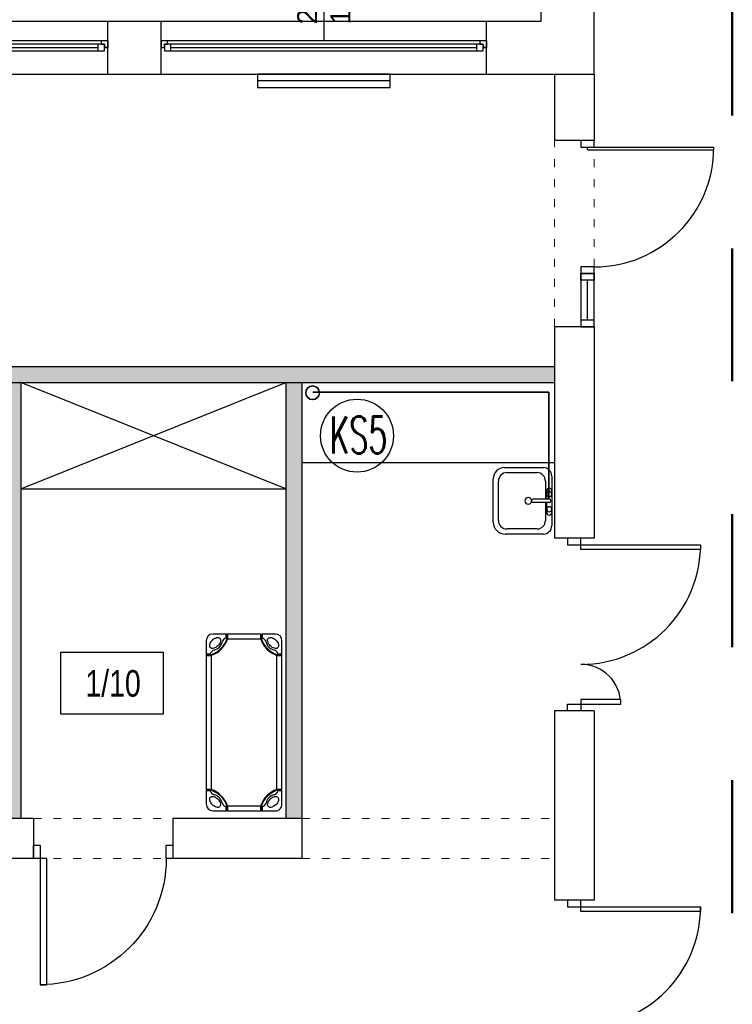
# Model space of a CAD drawing. Header units: millimetres. Extents: x 3698380 to 4312681, y 939872 to 1104488.
# Tile 32 of 93: x 3981851 to 3987214, y 976778 to 984186. Entities that reach past the tile are written whole.
import ezdxf
from ezdxf.enums import TextEntityAlignment as Align

# ---------------------------------------------------------------- set-up
doc = ezdxf.new("R2010")
doc.units = ezdxf.units.MM
doc.header["$LTSCALE"] = 10
doc.set_wipeout_variables(frame=1)
doc.linetypes.add('1', pattern=[2, 1, -1])
doc.linetypes.add('ACAD_ISO03W100', pattern=[30, 12, -18])
for name, color, linetype, lineweight in [('0 20 cienka', 8, 'Continuous', 20), ('A-DOOR', 7, 'Continuous', 9), ('HVAC_KS_odpływowe', 22, 'Continuous', 35), ('HVAC_zakres_opracowania', 1, '1', 50), ('IS_Grafika', 7, 'Continuous', 20)]:
    doc.layers.add(name, color=color, linetype=linetype, lineweight=lineweight)
for name, color, linetype in [('_wytyczne ele', 6, 'Continuous'), ('A_bloki', 252, 'Continuous'), ('A_kreskowanie', 8, 'Continuous'), ('A_opis_pom', 3, 'Continuous'), ('A_sc_istn', 252, 'Continuous'), ('A_sc_proj', 2, 'Continuous'), ('A_stolarka', 252, 'Continuous'), ('A_wymiary', 1, 'Continuous')]:
    doc.layers.add(name, color=color, linetype=linetype)
doc.styles.add('253.Legenda_wodkan$0$simplex', font='simplex.shx')
doc.styles.get("Standard").update_dxf_attribs({"font": 'arial.ttf'})
doc.styles.add('Strzałki', font='ic-isocp.shx', dxfattribs={"width": 0.8})
doc.linetypes.add('TRACKS', pattern='A,0.15,[130,ltypeshp.shx,S=0.25,R=0,X=0,Y=0],0.15', length=0.3)

# ---------------------------------------------------------------- blocks, each defined once
blk = doc.blocks.new('*U462')
at = {"color": 252}
for p, q in [((-95, 20), (-100, 20)), ((-100, 15), (-97.5, 15)), ((-97.5, 15), (-97.5, 17.5)), ((-97.5, 17.5), (-95, 17.5)), ((-92.5, 17.5), (-97.5, 17.5)), ((-97.5, 17.5), (-97.5, 12.5)), ((-95, 17.5), (-95, 20)), ((140, 20), (-95, 20)), ((-92.5, 12.5), (-92.5, 17.5)), ((137.5, 17.5), (-92.5, 17.5)), ((-92.5, 15), (137.5, 15)), ((142.5, 17.5), (137.5, 17.5)), ((137.5, 17.5), (137.5, 12.5)), ((145, 20), (140, 20)), ((140, 20), (140, 17.5)), ((140, 17.5), (142.5, 17.5)), ((142.5, 17.5), (142.5, 15)), ((142.5, 12.5), (142.5, 17.5)), ((142.5, 15), (145, 15)), ((-97.5, 12.5), (-92.5, 12.5)), ((-92.5, 12.5), (137.5, 12.5)), ((-92.5, 12.5), (137.5, 12.5)), ((137.5, 12.5), (142.5, 12.5))]:
    blk.add_line(p, q, dxfattribs=at)
for points in [[(-100, 20), (-100, 15), (-97.5, 15)], [(145, 20), (145, 14.99), (142.5, 15)]]:
    blk.add_lwpolyline(points, dxfattribs=at)
blk = doc.blocks.new('*U338')
at = {"color": 252}
blk.add_lwpolyline([(75, 0), (0, 0)], dxfattribs=at)
for tag, p in [('S', (30, 5)), ('H', (30, -20))]:
    blk.add_attdef(tag, text='', height=15, dxfattribs=at).set_placement(p, align=Align.CENTER)
blk = doc.blocks.new('*U469')
at = {"color": 252}
for points in [[(35, 900), (35, 0), (0, 0), (0, 900)], [(-50, -100), (0, -100), (0, 0), (-50, 0)], [(950, 0), (950, -100), (900, -100), (900, 0)]]:
    blk.add_lwpolyline(points, close=True, dxfattribs=at)
blk.add_arc((0, 0), 900, 0, 90, dxfattribs=at)
blk = doc.blocks.new('jndf')
at = {"layer": 'A_stolarka', "ltscale": 2}
for p, q in [((6685.7, -1555593.7), (6685.7, -1556543.7)), ((6685.7, -1555593.7), (6705.7, -1555593.7)), ((6705.7, -1555593.7), (6705.7, -1556543.7))]:
    blk.add_line(p, q, dxfattribs=at)
for points in [[(5755.7, -1555643.7), (5805.7, -1555643.7), (5805.7, -1555543.7), (5755.7, -1555543.7)], [(6705.7, -1555643.7), (6755.7, -1555643.7), (6755.7, -1555543.7), (6705.7, -1555543.7)]]:
    blk.add_lwpolyline(points, close=True, dxfattribs=at)
blk.add_arc((6705.7, -1555643.7), 900, 180, 270, dxfattribs=at)
blk = doc.blocks.new('Łóżeczko przedszkolne Śpioszek - niebieskie _Nowa Szkoła_ - Łóżeczko przedszkolne Śpioszek - niebieskie _Nowa Szkoła_-1786863-1 PIĘTRO')
at = {"layer": 'A_bloki'}
for p, q in [((0, 52), (0, 42)), ((15, 57), (5, 57)), ((15, 54), (15, 57)), ((15.5, 56.5), (15, 56.5)), ((15, 54.5), (15.5, 54.5)), ((16.03, 57), (15.5, 57)), ((15.5, 56.99), (15.5, 57)), ((15.5, 57), (15.5, 56.99)), ((16.03, 56.99), (15.5, 56.99)), ((16.03, 56.99), (15.5, 56.99)), ((16.03, 53.19), (15.5, 53.19)), ((116.97, 57), (16.03, 57)), ((16.03, 56.99), (16.03, 57)), ((16.03, 57), (16.03, 56.99)), ((116.97, 56.99), (16.03, 56.99)), ((16.03, 56.76), (16.03, 56.63)), ((16.03, 56.48), (16.03, 56.63)), ((16.03, 56.63), (16.03, 56.48)), ((16.03, 56.3), (16.03, 56.48)), ((16.03, 56.48), (16.03, 56.3)), ((16.03, 56.09), (16.03, 56.29)), ((16.03, 56.29), (16.03, 56.09)), ((16.03, 55.89), (16.03, 56.09)), ((16.03, 56.09), (16.03, 55.89)), ((16.03, 55.69), (16.03, 55.89)), ((16.03, 55.89), (16.03, 55.69)), ((16.03, 55.49), (16.03, 55.69)), ((16.03, 55.69), (16.03, 55.49)), ((16.03, 55.29), (16.03, 55.49)), ((16.03, 55.49), (16.03, 55.29)), ((16.03, 55.09), (16.03, 55.29)), ((16.03, 55.29), (16.03, 55.09)), ((16.03, 54.88), (16.03, 55.09)), ((16.03, 55.09), (16.03, 54.88)), ((16.03, 54.66), (16.03, 54.88)), ((16.03, 54.88), (16.03, 54.66)), ((16.03, 54.46), (16.03, 54.66)), ((16.03, 54.66), (16.03, 54.46)), ((16.03, 54.28), (16.03, 54.46)), ((16.03, 54.46), (16.03, 54.28)), ((16.03, 54.11), (16.03, 54.28)), ((16.03, 54.28), (16.03, 54.11)), ((16.03, 53.96), (16.03, 54.11)), ((16.03, 54.11), (16.03, 53.96)), ((16.03, 53.81), (16.03, 53.96)), ((16.03, 53.96), (16.03, 53.81)), ((16.03, 53.67), (16.03, 53.81)), ((16.03, 53.81), (16.03, 53.67)), ((16.03, 53.55), (16.03, 53.67)), ((16.03, 53.67), (16.03, 53.55)), ((16.03, 53.54), (16.03, 53.42)), ((116.97, 53.19), (16.03, 53.19)), ((117.5, 57), (116.97, 57)), ((116.97, 56.99), (116.97, 57)), ((116.97, 57), (116.97, 56.99)), ((117.5, 56.99), (116.97, 56.99)), ((117.5, 56.99), (116.97, 56.99)), ((116.97, 56.63), (116.97, 56.76)), ((116.97, 56.48), (116.97, 56.63)), ((116.97, 56.63), (116.97, 56.48)), ((116.97, 56.3), (116.97, 56.48)), ((116.97, 56.48), (116.97, 56.3)), ((116.97, 56.09), (116.97, 56.29)), ((116.97, 56.29), (116.97, 56.09)), ((116.97, 55.89), (116.97, 56.09)), ((116.97, 56.09), (116.97, 55.89)), ((116.97, 55.69), (116.97, 55.89)), ((116.97, 55.89), (116.97, 55.69)), ((116.97, 55.49), (116.97, 55.69)), ((116.97, 55.69), (116.97, 55.49)), ((116.97, 55.29), (116.97, 55.49)), ((116.97, 55.49), (116.97, 55.29)), ((116.97, 55.09), (116.97, 55.29)), ((116.97, 55.29), (116.97, 55.09)), ((116.97, 54.88), (116.97, 55.09)), ((116.97, 55.09), (116.97, 54.88)), ((116.97, 54.66), (116.97, 54.88)), ((116.97, 54.88), (116.97, 54.66)), ((116.97, 54.46), (116.97, 54.66)), ((116.97, 54.66), (116.97, 54.46)), ((116.97, 54.28), (116.97, 54.46)), ((116.97, 54.46), (116.97, 54.28)), ((116.97, 54.11), (116.97, 54.28)), ((116.97, 54.28), (116.97, 54.11)), ((116.97, 53.96), (116.97, 54.11)), ((116.97, 53.81), (116.97, 53.96)), ((116.97, 53.67), (116.97, 53.81)), ((116.97, 53.81), (116.97, 53.67)), ((116.97, 53.55), (116.97, 53.67)), ((116.97, 53.67), (116.97, 53.55)), ((116.97, 53.42), (116.97, 53.54)), ((117.5, 53.19), (116.97, 53.19)), ((117.5, 56.99), (117.5, 57)), ((117.5, 57), (117.5, 56.99)), ((118, 56.5), (117.5, 56.5)), ((117.5, 54.5), (118, 54.5)), ((128, 57), (118, 57)), ((118, 57), (118, 54)), ((133, 42), (133, 52)), ((0, 42), (3, 42)), ((0, 41.5), (0, 40.97)), ((0.01, 41.5), (0, 41.5)), ((0, 41.5), (0.01, 41.5)), ((0.01, 40.97), (0, 40.97)), ((0, 40.97), (0, 16.03)), ((0, 40.97), (0.01, 40.97)), ((0.01, 41.5), (0.01, 40.97)), ((0.01, 41.5), (0.01, 40.97)), ((0.01, 40.97), (0.01, 16.03)), ((0.5, 42), (0.5, 41.5)), ((2.5, 41.5), (2.5, 42)), ((3.8, 41.5), (3.8, 40.97)), ((3.81, 40.97), (3.81, 16.03)), ((129.19, 16.03), (129.19, 40.97)), ((129.2, 40.97), (129.2, 41.5)), ((130, 42), (133, 42)), ((130.5, 42), (130.5, 41.5)), ((132.5, 41.5), (132.5, 42)), ((132.99, 41.5), (133, 41.5)), ((133, 41.5), (132.99, 41.5)), ((132.99, 40.97), (132.99, 41.5)), ((132.99, 40.97), (132.99, 41.5)), ((133, 40.97), (132.99, 40.97)), ((132.99, 40.97), (133, 40.97)), ((132.99, 16.03), (132.99, 40.97)), ((133, 40.97), (133, 41.5)), ((133, 16.03), (133, 40.97)), ((0, 16.03), (0, 15.5)), ((0, 16.03), (0.01, 16.03)), ((0.01, 16.03), (0, 16.03)), ((0.01, 15.5), (0, 15.5)), ((0, 15.5), (0.01, 15.5)), ((3, 15), (0, 15)), ((0, 15), (0, 5)), ((0.01, 16.03), (0.01, 15.5)), ((0.01, 16.03), (0.01, 15.5)), ((0.5, 15.5), (0.5, 15)), ((2.5, 15), (2.5, 15.5)), ((3.8, 16.03), (3.8, 15.5)), ((129.2, 15.5), (129.2, 16.03)), ((133, 15), (130, 15)), ((130.5, 15.5), (130.5, 15)), ((132.5, 15), (132.5, 15.5)), ((132.99, 16.03), (133, 16.03)), ((132.99, 15.5), (132.99, 16.03)), ((132.99, 15.5), (132.99, 16.03)), ((133, 16.03), (132.99, 16.03)), ((132.99, 15.5), (133, 15.5)), ((133, 15.5), (132.99, 15.5)), ((133, 15.5), (133, 16.03)), ((133, 5), (133, 15)), ((5, 0), (15, 0)), ((15, 0), (15, 3)), ((15.5, 2.5), (15, 2.5)), ((15, 0.5), (15.5, 0.5)), ((15.5, 3.81), (16.03, 3.81)), ((15.5, 0.01), (15.5, 0)), ((15.5, 0), (15.5, 0.01)), ((15.5, 0.01), (16.03, 0.01)), ((15.5, 0.01), (16.03, 0.01)), ((16.03, 3.81), (116.97, 3.81)), ((16.03, 3.58), (16.03, 3.46)), ((16.03, 3.45), (16.03, 3.33)), ((16.03, 3.33), (16.03, 3.45)), ((16.03, 3.33), (16.03, 3.19)), ((16.03, 3.19), (16.03, 3.33)), ((16.03, 3.19), (16.03, 3.04)), ((16.03, 3.04), (16.03, 3.19)), ((16.03, 3.04), (16.03, 2.89)), ((16.03, 2.89), (16.03, 3.04)), ((16.03, 2.89), (16.03, 2.72)), ((16.03, 2.72), (16.03, 2.89)), ((16.03, 2.72), (16.03, 2.54)), ((16.03, 2.54), (16.03, 2.72)), ((16.03, 2.54), (16.03, 2.34)), ((16.03, 2.34), (16.03, 2.54)), ((16.03, 2.34), (16.03, 2.12)), ((16.03, 2.12), (16.03, 2.34)), ((16.03, 2.12), (16.03, 1.91)), ((16.03, 1.91), (16.03, 2.12)), ((16.03, 1.91), (16.03, 1.71)), ((16.03, 1.71), (16.03, 1.91)), ((16.03, 1.71), (16.03, 1.51)), ((16.03, 1.51), (16.03, 1.71)), ((16.03, 1.51), (16.03, 1.31)), ((16.03, 1.31), (16.03, 1.51)), ((16.03, 1.31), (16.03, 1.11)), ((16.03, 1.11), (16.03, 1.31)), ((16.03, 1.11), (16.03, 0.91)), ((16.03, 0.91), (16.03, 1.11)), ((16.03, 0.91), (16.03, 0.71)), ((16.03, 0.71), (16.03, 0.91)), ((16.03, 0.7), (16.03, 0.52)), ((16.03, 0.52), (16.03, 0.7)), ((16.03, 0.52), (16.03, 0.37)), ((16.03, 0.37), (16.03, 0.52)), ((16.03, 0.37), (16.03, 0.24)), ((16.03, 0.01), (16.03, 0)), ((16.03, 0), (16.03, 0.01)), ((16.03, 0.01), (116.97, 0.01)), ((116.97, 3.81), (117.5, 3.81)), ((116.97, 3.46), (116.97, 3.58)), ((116.97, 3.33), (116.97, 3.45)), ((116.97, 3.45), (116.97, 3.33)), ((116.97, 3.19), (116.97, 3.33)), ((116.97, 3.33), (116.97, 3.19)), ((116.97, 3.04), (116.97, 3.19)), ((116.97, 3.19), (116.97, 3.04)), ((116.97, 2.89), (116.97, 3.04)), ((116.97, 3.04), (116.97, 2.89)), ((116.97, 2.72), (116.97, 2.89)), ((116.97, 2.89), (116.97, 2.72)), ((116.97, 2.54), (116.97, 2.72)), ((116.97, 2.72), (116.97, 2.54)), ((116.97, 2.34), (116.97, 2.54)), ((116.97, 2.54), (116.97, 2.34)), ((116.97, 2.12), (116.97, 2.34)), ((116.97, 2.34), (116.97, 2.12)), ((116.97, 1.91), (116.97, 2.12)), ((116.97, 2.12), (116.97, 1.91)), ((116.97, 1.71), (116.97, 1.91)), ((116.97, 1.91), (116.97, 1.71)), ((116.97, 1.51), (116.97, 1.71)), ((116.97, 1.31), (116.97, 1.51)), ((116.97, 1.11), (116.97, 1.31)), ((116.97, 1.31), (116.97, 1.11)), ((116.97, 0.91), (116.97, 1.11)), ((116.97, 1.11), (116.97, 0.91)), ((116.97, 0.71), (116.97, 0.91)), ((116.97, 0.91), (116.97, 0.71)), ((116.97, 0.52), (116.97, 0.7)), ((116.97, 0.7), (116.97, 0.52)), ((116.97, 0.37), (116.97, 0.52)), ((116.97, 0.52), (116.97, 0.37)), ((116.97, 0.24), (116.97, 0.37)), ((116.97, 0), (116.97, 0.01)), ((116.97, 0.01), (117.5, 0.01)), ((116.97, 0.01), (117.5, 0.01)), ((116.97, 0.01), (116.97, 0)), ((118, 2.5), (117.5, 2.5)), ((117.5, 0.5), (118, 0.5)), ((117.5, 0.01), (117.5, 0)), ((117.5, 0), (117.5, 0.01)), ((118, 3), (118, 0)), ((118, 0), (128, 0)), ((15.5, 0), (16.03, 0)), ((16.03, 0), (116.97, 0)), ((116.97, 0), (117.5, 0))]:
    blk.add_line(p, q, dxfattribs=at)
at = {"layer": 'A_bloki', "flags": 128}
for points in [[(3.17, 46.76), (2.83, 47.24), (2.63, 47.84), (2.59, 48.53), (2.71, 49.29), (2.98, 50.09), (3.39, 50.9), (3.94, 51.68), (4.59, 52.41), (5.32, 53.06), (6.1, 53.61), (6.91, 54.02), (7.71, 54.29), (8.47, 54.41), (9.16, 54.37), (9.76, 54.17), (10.24, 53.83)], [(10.24, 53.83), (10.59, 53.35), (10.79, 52.75), (10.83, 52.05), (10.71, 51.29), (10.44, 50.49), (10.02, 49.69), (9.48, 48.9), (8.83, 48.17), (8.1, 47.52), (7.31, 46.98), (6.51, 46.56), (5.71, 46.29), (4.95, 46.17), (4.25, 46.21), (3.65, 46.41), (3.17, 46.76)], [(15.5, 53.19), (15.5, 53.3), (15.5, 53.42), (15.5, 53.55), (15.5, 53.67), (15.5, 53.81), (15.5, 53.96), (15.5, 54.11), (15.5, 54.28), (15.5, 54.46), (15.5, 54.66), (15.5, 54.88), (15.5, 55.09), (15.5, 55.29), (15.5, 55.49), (15.5, 55.69), (15.5, 55.89), (15.5, 56.09), (15.5, 56.3), (15.5, 56.48), (15.5, 56.63), (15.5, 56.76), (15.5, 56.87), (15.5, 56.94), (15.5, 56.99)], [(16.03, 56.63), (16.03, 56.76), (16.03, 56.87), (16.03, 56.94), (16.03, 56.99)], [(16.03, 56.99), (16.03, 56.94), (16.03, 56.87), (16.03, 56.76)], [(16.03, 53.19), (16.03, 53.3), (16.03, 53.42), (16.03, 53.54)], [(16.03, 53.42), (16.03, 53.3), (16.03, 53.19)], [(116.97, 56.76), (116.97, 56.87), (116.97, 56.94), (116.97, 56.99)], [(116.97, 56.99), (116.97, 56.94), (116.97, 56.87), (116.97, 56.76), (116.97, 56.63)], [(116.97, 54.11), (116.97, 53.96), (116.97, 53.81)], [(116.97, 53.54), (116.97, 53.42), (116.97, 53.3), (116.97, 53.19)], [(116.97, 53.19), (116.97, 53.3), (116.97, 53.42)], [(117.5, 56.99), (117.5, 56.94), (117.5, 56.87), (117.5, 56.76), (117.5, 56.63), (117.5, 56.48), (117.5, 56.3), (117.5, 56.09), (117.5, 55.89), (117.5, 55.69), (117.5, 55.49), (117.5, 55.29), (117.5, 55.09), (117.5, 54.88), (117.5, 54.66), (117.5, 54.46), (117.5, 54.28), (117.5, 54.11), (117.5, 53.96), (117.5, 53.81), (117.5, 53.67), (117.5, 53.55), (117.5, 53.42), (117.5, 53.3), (117.5, 53.19)], [(129.83, 46.76), (129.35, 46.41), (128.75, 46.21), (128.05, 46.17), (127.29, 46.29), (126.49, 46.56), (125.69, 46.98), (124.9, 47.52), (124.17, 48.17), (123.52, 48.9), (122.98, 49.69), (122.56, 50.49), (122.29, 51.29), (122.17, 52.05), (122.21, 52.75), (122.41, 53.35), (122.76, 53.83)], [(122.76, 53.83), (123.24, 54.17), (123.84, 54.37), (124.53, 54.41), (125.29, 54.29), (126.09, 54.02), (126.9, 53.61), (127.68, 53.06), (128.41, 52.41), (129.06, 51.68), (129.61, 50.9), (130.02, 50.09), (130.29, 49.29), (130.41, 48.53), (130.37, 47.84), (130.17, 47.24), (129.83, 46.76)], [(0.01, 41.5), (0.06, 41.5), (0.13, 41.5), (0.24, 41.5), (0.37, 41.5), (0.52, 41.5), (0.7, 41.5), (0.91, 41.5), (1.11, 41.5), (1.31, 41.5), (1.51, 41.5), (1.71, 41.5), (1.91, 41.5), (2.12, 41.5), (2.34, 41.5), (2.54, 41.5), (2.72, 41.5), (2.89, 41.5), (3.04, 41.5), (3.19, 41.5), (3.33, 41.5), (3.45, 41.5), (3.58, 41.5), (3.7, 41.5), (3.81, 41.5)], [(3.81, 40.97), (3.7, 40.97), (3.58, 40.97), (3.45, 40.97), (3.33, 40.97), (3.19, 40.97), (3.04, 40.97), (2.89, 40.97), (2.72, 40.97), (2.54, 40.97), (2.34, 40.97), (2.12, 40.97), (1.91, 40.97), (1.71, 40.97), (1.51, 40.97), (1.31, 40.97), (1.11, 40.97), (0.91, 40.97), (0.7, 40.97), (0.52, 40.97), (0.37, 40.97), (0.24, 40.97), (0.13, 40.97), (0.06, 40.97), (0.01, 40.97)], [(0.01, 40.97), (0.06, 40.97), (0.13, 40.97), (0.24, 40.97), (0.37, 40.97), (0.52, 40.97), (0.7, 40.97), (0.91, 40.97), (1.11, 40.97), (1.31, 40.97), (1.51, 40.97), (1.71, 40.97), (1.91, 40.97), (2.12, 40.97), (2.34, 40.97), (2.54, 40.97), (2.72, 40.97), (2.89, 40.97), (3.04, 40.97), (3.19, 40.97), (3.33, 40.97), (3.45, 40.97), (3.58, 40.97), (3.7, 40.97), (3.81, 40.97)], [(129.19, 41.5), (129.3, 41.5), (129.42, 41.5), (129.55, 41.5), (129.67, 41.5), (129.81, 41.5), (129.96, 41.5), (130.11, 41.5), (130.28, 41.5), (130.46, 41.5), (130.66, 41.5), (130.88, 41.5), (131.09, 41.5), (131.29, 41.5), (131.49, 41.5), (131.69, 41.5), (131.89, 41.5), (132.09, 41.5), (132.3, 41.5), (132.48, 41.5), (132.63, 41.5), (132.76, 41.5), (132.87, 41.5), (132.94, 41.5), (132.99, 41.5)], [(132.99, 40.97), (132.94, 40.97), (132.87, 40.97), (132.76, 40.97), (132.63, 40.97), (132.48, 40.97), (132.3, 40.97), (132.09, 40.97), (131.89, 40.97), (131.69, 40.97), (131.49, 40.97), (131.29, 40.97), (131.09, 40.97), (130.88, 40.97), (130.66, 40.97), (130.46, 40.97), (130.28, 40.97), (130.11, 40.97), (129.96, 40.97), (129.81, 40.97), (129.67, 40.97), (129.55, 40.97), (129.42, 40.97), (129.3, 40.97), (129.19, 40.97)], [(129.19, 40.97), (129.3, 40.97), (129.42, 40.97), (129.55, 40.97), (129.67, 40.97), (129.81, 40.97), (129.96, 40.97), (130.11, 40.97), (130.28, 40.97), (130.46, 40.97), (130.66, 40.97), (130.88, 40.97), (131.09, 40.97), (131.29, 40.97), (131.49, 40.97), (131.69, 40.97), (131.89, 40.97), (132.09, 40.97), (132.3, 40.97), (132.48, 40.97), (132.63, 40.97), (132.76, 40.97), (132.87, 40.97), (132.94, 40.97), (132.99, 40.97)], [(0.01, 16.03), (0.06, 16.03), (0.13, 16.03), (0.24, 16.03), (0.37, 16.03), (0.52, 16.03), (0.7, 16.03), (0.91, 16.03), (1.11, 16.03), (1.31, 16.03), (1.51, 16.03), (1.71, 16.03), (1.91, 16.03), (2.12, 16.03), (2.34, 16.03), (2.54, 16.03), (2.72, 16.03), (2.89, 16.03), (3.04, 16.03), (3.19, 16.03), (3.33, 16.03), (3.45, 16.03), (3.58, 16.03), (3.7, 16.03), (3.81, 16.03)], [(3.81, 16.03), (3.7, 16.03), (3.58, 16.03), (3.45, 16.03), (3.33, 16.03), (3.19, 16.03), (3.04, 16.03), (2.89, 16.03), (2.72, 16.03), (2.54, 16.03), (2.34, 16.03), (2.12, 16.03), (1.91, 16.03), (1.71, 16.03), (1.51, 16.03), (1.31, 16.03), (1.11, 16.03), (0.91, 16.03), (0.7, 16.03), (0.52, 16.03), (0.37, 16.03), (0.24, 16.03), (0.13, 16.03), (0.06, 16.03), (0.01, 16.03)], [(3.81, 15.5), (3.7, 15.5), (3.58, 15.5), (3.45, 15.5), (3.33, 15.5), (3.19, 15.5), (3.04, 15.5), (2.89, 15.5), (2.72, 15.5), (2.54, 15.5), (2.34, 15.5), (2.12, 15.5), (1.91, 15.5), (1.71, 15.5), (1.51, 15.5), (1.31, 15.5), (1.11, 15.5), (0.91, 15.5), (0.7, 15.5), (0.52, 15.5), (0.37, 15.5), (0.24, 15.5), (0.13, 15.5), (0.06, 15.5), (0.01, 15.5)], [(129.19, 16.03), (129.3, 16.03), (129.42, 16.03), (129.55, 16.03), (129.67, 16.03), (129.81, 16.03), (129.96, 16.03), (130.11, 16.03), (130.28, 16.03), (130.46, 16.03), (130.66, 16.03), (130.88, 16.03), (131.09, 16.03), (131.29, 16.03), (131.49, 16.03), (131.69, 16.03), (131.89, 16.03), (132.09, 16.03), (132.3, 16.03), (132.48, 16.03), (132.63, 16.03), (132.76, 16.03), (132.87, 16.03), (132.94, 16.03), (132.99, 16.03)], [(132.99, 16.03), (132.94, 16.03), (132.87, 16.03), (132.76, 16.03), (132.63, 16.03), (132.48, 16.03), (132.3, 16.03), (132.09, 16.03), (131.89, 16.03), (131.69, 16.03), (131.49, 16.03), (131.29, 16.03), (131.09, 16.03), (130.88, 16.03), (130.66, 16.03), (130.46, 16.03), (130.28, 16.03), (130.11, 16.03), (129.96, 16.03), (129.81, 16.03), (129.67, 16.03), (129.55, 16.03), (129.42, 16.03), (129.3, 16.03), (129.19, 16.03)], [(132.99, 15.5), (132.94, 15.5), (132.87, 15.5), (132.76, 15.5), (132.63, 15.5), (132.48, 15.5), (132.3, 15.5), (132.09, 15.5), (131.89, 15.5), (131.69, 15.5), (131.49, 15.5), (131.29, 15.5), (131.09, 15.5), (130.88, 15.5), (130.66, 15.5), (130.46, 15.5), (130.28, 15.5), (130.11, 15.5), (129.96, 15.5), (129.81, 15.5), (129.67, 15.5), (129.55, 15.5), (129.42, 15.5), (129.3, 15.5), (129.19, 15.5)], [(10.24, 3.17), (9.76, 2.83), (9.16, 2.63), (8.47, 2.59), (7.71, 2.71), (6.91, 2.98), (6.1, 3.39), (5.32, 3.94), (4.59, 4.59), (3.94, 5.32), (3.39, 6.1), (2.98, 6.91), (2.71, 7.71), (2.59, 8.47), (2.63, 9.16), (2.83, 9.76), (3.17, 10.24)], [(3.17, 10.24), (3.65, 10.59), (4.25, 10.79), (4.95, 10.83), (5.71, 10.71), (6.51, 10.44), (7.31, 10.02), (8.1, 9.48), (8.83, 8.83), (9.48, 8.1), (10.02, 7.31), (10.44, 6.51), (10.71, 5.71), (10.83, 4.95), (10.79, 4.25), (10.59, 3.65), (10.24, 3.17)], [(122.76, 3.17), (122.41, 3.65), (122.21, 4.25), (122.17, 4.95), (122.29, 5.71), (122.56, 6.51), (122.98, 7.31), (123.52, 8.1), (124.17, 8.83), (124.9, 9.48), (125.69, 10.02), (126.49, 10.44), (127.29, 10.71), (128.05, 10.83), (128.75, 10.79), (129.35, 10.59), (129.83, 10.24)], [(129.83, 10.24), (130.17, 9.76), (130.37, 9.16), (130.41, 8.47), (130.29, 7.71), (130.02, 6.91), (129.61, 6.1), (129.06, 5.32), (128.41, 4.59), (127.68, 3.94), (126.9, 3.39), (126.09, 2.98), (125.29, 2.71), (124.53, 2.59), (123.84, 2.63), (123.24, 2.83), (122.76, 3.17)], [(15.5, 0.01), (15.5, 0.06), (15.5, 0.13), (15.5, 0.24), (15.5, 0.37), (15.5, 0.52), (15.5, 0.7), (15.5, 0.91), (15.5, 1.11), (15.5, 1.31), (15.5, 1.51), (15.5, 1.71), (15.5, 1.91), (15.5, 2.12), (15.5, 2.34), (15.5, 2.54), (15.5, 2.72), (15.5, 2.89), (15.5, 3.04), (15.5, 3.19), (15.5, 3.33), (15.5, 3.45), (15.5, 3.58), (15.5, 3.7), (15.5, 3.81)], [(16.03, 3.81), (16.03, 3.7), (16.03, 3.58)], [(16.03, 3.46), (16.03, 3.58), (16.03, 3.7), (16.03, 3.81)], [(16.03, 0.01), (16.03, 0.06), (16.03, 0.13), (16.03, 0.24), (16.03, 0.37)], [(16.03, 0.24), (16.03, 0.13), (16.03, 0.06), (16.03, 0.01)], [(116.97, 3.58), (116.97, 3.7), (116.97, 3.81)], [(116.97, 3.81), (116.97, 3.7), (116.97, 3.58), (116.97, 3.46)], [(116.97, 1.71), (116.97, 1.51), (116.97, 1.31)], [(116.97, 0.37), (116.97, 0.24), (116.97, 0.13), (116.97, 0.06), (116.97, 0.01)], [(116.97, 0.01), (116.97, 0.06), (116.97, 0.13), (116.97, 0.24)], [(117.5, 3.81), (117.5, 3.7), (117.5, 3.58), (117.5, 3.45), (117.5, 3.33), (117.5, 3.19), (117.5, 3.04), (117.5, 2.89), (117.5, 2.72), (117.5, 2.54), (117.5, 2.34), (117.5, 2.12), (117.5, 1.91), (117.5, 1.71), (117.5, 1.51), (117.5, 1.31), (117.5, 1.11), (117.5, 0.91), (117.5, 0.7), (117.5, 0.52), (117.5, 0.37), (117.5, 0.24), (117.5, 0.13), (117.5, 0.06), (117.5, 0.01)]]:
    blk.add_lwpolyline(points, dxfattribs=at)
at = {"layer": 'A_bloki'}
for centre, radius, start, end in [((5, 52), 5, 90, 180), ((-2.3, 59.3), 19.31, 288.38669, 341.56951), ((-2.3, 59.3), 18.81, 288.8936, 341.0613), ((16, 50), 4.12, 104.03209, 165.96791), ((135.3, 59.3), 19.31, 198.43049, 251.61331), ((135.3, 59.3), 18.81, 198.9387, 251.1064), ((117, 50), 4.12, 14.03209, 75.96791), ((128, 52), 5, 360, 90), ((6.98, 41.02), 4.1, 103.87073, 166.12927), ((4.3, 52.7), 7.89, 282.45098, 347.54902), ((128.7, 52.7), 7.89, 192.45098, 257.54902), ((126.02, 41.02), 4.1, 13.87073, 76.12927), ((6.98, 15.98), 4.1, 193.87073, 256.12927), ((-2.3, -2.3), 19.31, 18.43049, 71.61331), ((-2.3, -2.3), 18.81, 18.9387, 71.1064), ((135.3, -2.3), 19.31, 108.38669, 161.56951), ((135.3, -2.3), 18.81, 108.8936, 161.0613), ((126.02, 15.98), 4.1, 283.87073, 346.12927), ((4.3, 4.3), 7.89, 12.45098, 77.54902), ((128.7, 4.3), 7.89, 102.45098, 167.54902), ((5, 5), 5, 180, 270), ((16, 7), 4.12, 194.03209, 255.96791), ((117, 7), 4.12, 284.03209, 345.96791), ((128, 5), 5, 270, 360)]:
    blk.add_arc(centre, radius, start, end, dxfattribs=at)
for points in [[(15.5, 56.99), (15.5, 56.96), (15.5, 56.94), (15.5, 56.91)], [(117.5, 56.91), (117.5, 56.94), (117.5, 56.96), (117.5, 56.99)], [(0.09, 41.5), (0.06, 41.5), (0.04, 41.5), (0.01, 41.5)], [(132.99, 41.5), (132.96, 41.5), (132.94, 41.5), (132.91, 41.5)], [(0.01, 15.5), (0.04, 15.5), (0.06, 15.5), (0.09, 15.5)], [(132.91, 15.5), (132.94, 15.5), (132.96, 15.5), (132.99, 15.5)], [(15.5, 0.09), (15.5, 0.06), (15.5, 0.04), (15.5, 0.01)], [(117.5, 0.01), (117.5, 0.04), (117.5, 0.06), (117.5, 0.09)]]:
    blk.add_open_spline(points, degree=3, dxfattribs=at)
blk = doc.blocks.new('Drzwi-jednoskrzydłowe-panelowe - D-1 90x200 OŚCIEŻNICA-5 DRZWI-5-1256997-1 PIĘTRO')
at = {"layer": 'A_stolarka'}
for p, q in [((-47.5, 0), (-52.5, 0)), ((-52.5, 0), (-52.5, -10)), ((-47.5, -10), (-47.5, 0)), ((47.5, 0), (47.5, -10)), ((52.5, 0), (47.5, 0)), ((52.5, -10), (52.5, 0)), ((-52.5, -10), (-47.5, -10)), ((42.5, -10), (47.5, -10)), ((42.5, -105), (42.5, -10)), ((42.5, -10), (47.5, -10)), ((42.5, -105), (42.5, -10)), ((47.5, -10), (52.5, -10)), ((47.5, -10), (47.5, -105)), ((47.5, -10), (47.5, -105)), ((47.5, -105), (42.5, -105)), ((47.5, -105), (42.5, -105))]:
    blk.add_line(p, q, dxfattribs=at)
at = {"layer": 'A_stolarka', "lineweight": 18}
for p, q in [((-52.5, 0), (-47.5, 0)), ((-47.5, 0), (-47.5, -10)), ((47.5, -10), (47.5, 0)), ((47.5, 0), (52.5, 0)), ((-52.5, -10), (-52.5, -6.25)), ((52.5, -6.25), (52.5, -10)), ((-47.5, -10), (-52.5, -10)), ((52.5, -10), (47.5, -10))]:
    blk.add_line(p, q, dxfattribs=at)
at = {"layer": 'A_stolarka'}
blk.add_arc((47.5, -10), 95, 180, 270, dxfattribs=at)
blk = doc.blocks.new('zlew_ 1 komora_ gospodarczy_ 01 - 500 x 440mm-1748953-1 PIĘTRO')
at = {"layer": 'A_bloki'}
for p, q in [((-14.54, 25.99), (18.13, 25.99)), ((-14.54, 25.99), (18.13, 25.99)), ((-23.43, -11.66), (-23.43, 17.1)), ((-23.43, -11.66), (-23.43, 17.1)), ((-19.62, -6.9), (-19.62, 15.83)), ((-13.27, 22.18), (16.41, 22.18)), ((22.76, 15.83), (22.76, -6.9)), ((26.57, 17.55), (26.57, -11.66)), ((26.57, 17.55), (26.57, -11.66)), ((0.3, -16.07), (0.3, -4.04)), ((2.84, -16.07), (2.84, -4.04)), ((0.3, -13.25), (-13.27, -13.25)), ((-7.32, -14.2), (0.3, -14.2)), ((16.41, -13.25), (2.84, -13.25)), ((2.84, -14.2), (9.19, -14.2)), ((20.22, -18.01), (-17.08, -18.01)), ((20.22, -18.01), (-17.08, -18.01)), ((9.19, -18.01), (-7.32, -18.01))]:
    blk.add_line(p, q, dxfattribs=at)
for centre, radius, start, end in [((-14.54, 17.1), 8.89, 90, 180), ((-14.54, 17.1), 8.89, 90, 180), ((18.13, 17.55), 8.44, 0, 90), ((18.13, 17.55), 8.44, 360, 90), ((-13.27, 15.83), 6.35, 90, 180), ((16.41, 15.83), 6.35, 360, 90), ((1.57, -0.32), 2.54, 360, 180), ((-13.27, -6.9), 6.35, 180, 270), ((1.57, -0.32), 2.54, 180, 0), ((1.57, -4.04), 1.27, 360, 180), ((16.41, -6.9), 6.35, 270, 0), ((-17.08, -11.66), 6.35, 180, 270), ((-17.08, -11.66), 6.35, 180, 270), ((-7.32, -16.11), 1.91, 90, 270), ((-4.78, -16.11), 1.9, 360, 180), ((6.65, -16.11), 1.9, 0, 180), ((9.19, -16.11), 1.9, 270, 90), ((20.22, -11.66), 6.35, 270, 0), ((20.22, -11.66), 6.35, 270, 0), ((-4.78, -16.11), 1.9, 180, 0), ((1.57, -16.07), 1.27, 180, 0), ((6.65, -16.11), 1.9, 180, 0)]:
    blk.add_arc(centre, radius, start, end, dxfattribs=at)
blk = doc.blocks.new('d')
at = {"layer": 'A_kreskowanie', "ltscale": 2}
h = blk.add_hatch(color=252, dxfattribs=at)
h.dxf.hatch_style = 1
h.paths.add_polyline_path([(3731432.76, 791007.02), (3731312.76, 791007.02), (3731312.76, 789647.02), (3731432.76, 789647.02)])
h.paths.add_polyline_path([(3732874.74, 789327.02), (3732874.74, 789347.02), (3731432.76, 789347.02), (3731432.76, 789227.02), (3732874.74, 789227.02)])
h.paths.add_polyline_path([(3732754.74, 789227.02), (3732634.74, 789227.02), (3732634.74, 789127.02), (3732754.74, 789127.02)])
h.paths.add_polyline_path([(3734281.53, 789347.02), (3733874.74, 789347.02), (3733874.74, 789227.02), (3734281.53, 789227.02)])
h.paths.add_polyline_path([(3734161.53, 791007.02), (3734041.53, 791007.02), (3734041.53, 790927.02), (3734041.53, 790357.02), (3734041.53, 789347.02), (3734161.53, 789347.02)])
h.paths.add_polyline_path([(3736381.9, 791007.02), (3736261.9, 791007.02), (3736261.9, 789347.02), (3735463.65, 789347.02), (3735314.74, 789347.02), (3735314.74, 789227.02), (3736381.9, 789227.02)])
h.paths.add_polyline_path([(3735583.65, 789227.02), (3735463.65, 789227.02), (3735463.65, 787727.02), (3735583.65, 787727.02)])
h.paths.add_polyline_path([(3732754.74, 788122.56), (3732634.74, 788122.56), (3732634.74, 787727.02), (3732754.74, 787727.02)])
h.paths.add_polyline_path([(3731432.76, 789527.02), (3731312.76, 789527.02), (3731312.76, 787727.02), (3731432.76, 787727.02)])
h.paths.add_polyline_path([(3730049.12, 787727.02), (3729235.08, 787727.02), (3729235.08, 787627.02), (3729285.08, 787627.02), (3729285.08, 787527.02, 0.0278424), (3729290.65, 787427.02), (3730049.12, 787427.02)])
h.paths.add_polyline_path([(3729285.08, 787527.02), (3729235.08, 787527.02), (3729235.08, 787427.02), (3729290.65, 787427.02, -0.0278424)], flags=17)
h.paths.add_polyline_path([(3729285.08, 787627.02), (3729235.08, 787627.02), (3729235.08, 787527.02), (3729285.08, 787527.02)], flags=17)
h.paths.add_polyline_path([(3729114.74, 784607.02), (3728714.74, 784607.02), (3728714.74, 783607.02), (3729114.74, 783607.02)])
h.paths.add_polyline_path([(3729220.66, 783607.02), (3729114.74, 783607.02), (3729114.74, 783487.02), (3729220.66, 783487.02)])
h.paths.add_polyline_path([(3729309.74, 783607.02), (3729220.66, 783607.02), (3729220.66, 783487.02), (3729309.74, 783487.02)])
h.paths.add_polyline_path([(3732204.74, 783607.02), (3730709.74, 783607.02), (3730709.74, 783487.02), (3732204.74, 783487.02)])
h.paths.add_polyline_path([(3732324.74, 783707.02), (3732204.74, 783707.02), (3732204.74, 781627.02), (3732324.74, 781627.02)])
h.paths.add_polyline_path([(3735344.74, 786027.02), (3735224.74, 786027.02), (3732324.74, 786027.02), (3732324.74, 785907.02), (3735224.74, 785907.02), (3735224.74, 781627.02), (3735344.74, 781627.02)])
h.paths.add_polyline_path([(3744114.74, 791127.02), (3735314.74, 791127.02), (3735314.74, 791007.02), (3744114.74, 791007.02)])
h.paths.add_polyline_path([(3740100.05, 791007.02), (3739980.05, 791007.02), (3739980.05, 787727.02), (3740100.05, 787727.02)])
h.paths.add_polyline_path([(3742214.74, 791007.02), (3742094.74, 791007.02), (3742094.74, 787727.02), (3742214.74, 787727.02)])
h.paths.add_polyline_path([(3727024.74, 793327.02), (3726904.74, 793327.02), (3726904.74, 789127.02), (3727024.74, 789127.02)])
at = {"layer": '0 20 cienka', "color": 252, "linetype": 'ACAD_ISO03W100', "ltscale": 0.5}
for p, q in [((3744114.74, 791427.02), (3744114.74, 792827.02)), ((3744414.74, 791427.02), (3744414.74, 792827.02)), ((3740194.58, 787727.02), (3741244.58, 787727.02)), ((3742214.74, 787727.02), (3744114.74, 787727.02)), ((3740194.58, 787427.02), (3741244.58, 787427.02)), ((3742214.74, 787427.02), (3744114.74, 787427.02))]:
    blk.add_line(p, q, dxfattribs=at)
at = {"layer": 'A_bloki', "color": 252, "linetype": 'Continuous'}
for p, q in [((3740100.05, 790207.02), (3742094.74, 791007.02)), ((3742094.74, 790207.02), (3740100.05, 791007.02))]:
    blk.add_line(p, q, dxfattribs=at)
for points in [[(3742214.74, 790407.02), (3744114.74, 790407.02)], [(3740100.05, 790207.02), (3742094.74, 790207.02)]]:
    blk.add_lwpolyline(points, dxfattribs=at)
at = {"layer": 'A_opis_pom', "color": 252, "ltscale": 2}
blk.add_lwpolyline([(3740401.06, 788977.92), (3741169.99, 788977.92), (3741169.99, 788512.49), (3740401.06, 788512.49)], close=True, dxfattribs=at)
at = {"layer": 'A_sc_istn', "color": 252}
for points in [[(3722514.74, 788607.02), (3722514.74, 793727.02), (3744014.74, 793727.02), (3744014.74, 797027.02)], [(3722914.74, 788607.02), (3722914.74, 793327.02), (3744414.74, 793327.02), (3744414.74, 797027.02)], [(3740754.74, 793327.02), (3740754.74, 793727.02)], [(3741154.74, 793327.02), (3741154.74, 793727.02)], [(3743604.74, 793327.02), (3743604.74, 793727.02)], [(3744114.74, 793327.02), (3744114.74, 792827.02)], [(3744414.74, 793327.02), (3744414.74, 792827.02)], [(3744114.74, 791427.02), (3744114.74, 789837.07)], [(3744414.74, 791427.02), (3744414.74, 789837.07)], [(3744414.74, 789837.07), (3744114.74, 789837.07)], [(3744114.74, 788537.07), (3744114.74, 787112.59)], [(3744414.74, 788537.07), (3744114.74, 788537.07)], [(3744414.74, 788537.07), (3744414.74, 787112.59)], [(3740194.58, 787727.02), (3739885.51, 787727.02)], [(3742214.74, 787727.02), (3741244.58, 787727.02)], [(3740194.58, 787427.02), (3739885.51, 787427.02)], [(3742214.74, 787427.02), (3741244.58, 787427.02)], [(3744414.74, 787112.59), (3744114.74, 787112.59)]]:
    blk.add_lwpolyline(points, dxfattribs=at)
blk.add_lwpolyline([(3742879.75, 793327.02), (3741879.75, 793327.02), (3741879.75, 793227.02), (3742879.75, 793227.02)], close=True, dxfattribs=at)
at = {"layer": 'A_sc_istn', "color": 252, "linetype": 'TRACKS', "ltscale": 20}
blk.add_lwpolyline([(3742879.75, 793277.02), (3741879.75, 793277.02)], dxfattribs=at)
at = {"layer": 'A_sc_proj', "color": 252, "ltscale": 2}
for p, q in [((3744414.74, 792827.02), (3744114.74, 792827.02)), ((3744414.74, 791427.02), (3744114.74, 791427.02)), ((3740100.05, 791007.02), (3740100.05, 787727.02)), ((3742094.74, 791007.02), (3742094.74, 787727.02)), ((3742214.74, 791007.02), (3742214.74, 787427.02)), ((3740194.58, 787727.02), (3740194.58, 787427.02)), ((3741244.58, 787727.02), (3741244.58, 787427.02))]:
    blk.add_line(p, q, dxfattribs=at)
for points in [[(3729114.74, 791127.02), (3744114.74, 791127.02)], [(3729114.74, 791007.02), (3744114.74, 791007.02)]]:
    blk.add_lwpolyline(points, dxfattribs=at)
at = {"layer": 'A_stolarka', "color": 252, "ltscale": 2}
blk.add_line((3744364.74, 791477.02), (3744364.74, 791777.02), dxfattribs=at)
for points in [[(3744414.74, 791827.02), (3744414.74, 791777.02), (3744314.74, 791777.02), (3744314.74, 791827.02)], [(3744314.74, 791827.02), (3744314.74, 791427.02), (3744414.74, 791427.02), (3744414.74, 791827.02)], [(3744414.74, 791427.02), (3744414.74, 791477.02), (3744314.74, 791477.02), (3744314.74, 791427.02)]]:
    blk.add_lwpolyline(points, close=True, dxfattribs=at)
at = {"layer": 'A_stolarka', "color": 252}
for centre, radius, start, end in [((3744314.74, 789787.07), 900, 270, 0), ((3744314.74, 788587.07), 300, 0, 90)]:
    blk.add_arc(centre, radius, start, end, dxfattribs=at)
at = {"layer": 'A-DOOR', "color": 252, "xscale": -10, "yscale": 10, "zscale": 10}
blk.add_blockref('Drzwi-jednoskrzydłowe-panelowe - D-1 90x200 OŚCIEŻNICA-5 DRZWI-5-1256997-1 PIĘTRO', (3740719.58, 787527.02), dxfattribs=at)
at = {"layer": 'A_bloki', "color": 252, "linetype": 'Continuous', "xscale": 10, "yscale": 10, "zscale": 10, "rotation": 90.00000000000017}
blk.add_blockref('zlew_ 1 komora_ gospodarczy_ 01 - 500 x 440mm-1748953-1 PIĘTRO', (3743915.27, 790101.76), dxfattribs=at)
at = {"layer": 'A_bloki', "color": 252, "xscale": 10, "yscale": 10, "zscale": 10, "rotation": 270.0000000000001}
blk.add_blockref('Łóżeczko przedszkolne Śpioszek - niebieskie _Nowa Szkoła_ - Łóżeczko przedszkolne Śpioszek - niebieskie _Nowa Szkoła_-1786863-1 PIĘTRO', (3741495.07, 789115.27), dxfattribs=at)
at = {"layer": 'A_sc_istn', "color": 252, "linetype": 'ACAD_ISO03W100', "xscale": 10, "yscale": 10, "zscale": 10, "rotation": 90}
blk.add_blockref('*U338', (3742379.74, 793577.05), dxfattribs=at).add_auto_attribs({'S': '245', 'H': '165'})
at = {"layer": 'A_sc_istn', "color": 252, "xscale": 10, "yscale": 10, "zscale": 10}
for p in [(3739304.74, 793377.05), (3742154.74, 793377.05)]:
    blk.add_blockref('*U462', p, dxfattribs=at)
at = {"layer": 'A_sc_istn', "color": 252, "rotation": 270}
blk.add_blockref('*U469', (3744314.74, 787062.59), dxfattribs=at)
at = {"layer": 'A_stolarka', "color": 252, "rotation": 90.00000000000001}
blk.add_blockref('jndf', (2188771, 786071.29), dxfattribs=at)
at = {"layer": 'A_opis_pom', "color": 252, "insert": (3740794.05, 788742.75), "char_height": 200, "attachment_point": 5, "style": 'Strzałki', "bg_fill": 3, "box_fill_scale": 1.2, "bg_fill_color": 256, "bg_fill_transparency": 10554628}
blk.add_mtext('1/10', dxfattribs=at)
at = {"color": 252}
for points in [[(3745214.74, 789787.07), (3745214.74, 789752.07), (3744314.74, 789752.07), (3744314.74, 789787.07)], [(3744614.74, 788587.07), (3744614.74, 788622.07), (3744314.74, 788622.07), (3744314.74, 788587.07)]]:
    blk.add_wipeout(points, dxfattribs=at).dxf.layer = 'A_stolarka'
for points in [[(3745214.74, 789787.07), (3745214.74, 789752.07), (3744314.74, 789752.07), (3744314.74, 789787.07)], [(3744614.74, 788587.07), (3744614.74, 788622.07), (3744314.74, 788622.07), (3744314.74, 788587.07)]]:
    blk.add_wipeout(points, dxfattribs=at).dxf.layer = 'A_stolarka'
for points in [[(3745214.74, 789787.07), (3745214.74, 789752.07), (3744314.74, 789752.07), (3744314.74, 789787.07)], [(3744614.74, 788587.07), (3744614.74, 788622.07), (3744314.74, 788622.07), (3744314.74, 788587.07)]]:
    blk.add_wipeout(points, dxfattribs=at).dxf.layer = 'A_stolarka'
at = {"layer": 'A_stolarka', "color": 252}
for points in [[(3744214.74, 789837.07), (3744214.74, 789787.07), (3744314.74, 789787.07), (3744314.74, 789837.07)], [(3745214.74, 789752.07), (3744314.74, 789752.07), (3744314.74, 789787.07), (3745214.74, 789787.07)], [(3744214.74, 788537.07), (3744214.74, 788587.07), (3744314.74, 788587.07), (3744314.74, 788537.07)], [(3744614.74, 788622.07), (3744314.74, 788622.07), (3744314.74, 788587.07), (3744614.74, 788587.07)]]:
    blk.add_lwpolyline(points, close=True, dxfattribs=at)
blk = doc.blocks.new('A$C77EF4F1D')
at = {"layer": 'HVAC_zakres_opracowania', "color": 2, "ltscale": 100}
blk.add_line((16739.2, -14310.6), (16739.2, 1834.7), dxfattribs=at)

msp = doc.modelspace()

# ---------------------------------------------------------------- block references
at = {"layer": 'A_wymiary'}
msp.add_blockref('d', (241760.1, 190448.6), dxfattribs=at)

# ---------------------------------------------------------------- next in the draw order: linework, layer by layer
at = {"layer": 'HVAC_KS_odpływowe', "ltscale": 2}
for p, q in [((3985833.3, 981384.6), (3984057, 981384.6)), ((3985833.3, 980581.1), (3985833.3, 981384.6))]:
    msp.add_line(p, q, dxfattribs=at)
at = {"layer": 'HVAC_KS_odpływowe'}
msp.add_circle((3984055.5, 981379.6), 51.8, dxfattribs=at)
at = {"layer": 'IS_Grafika', "lineweight": 30}
msp.add_circle((3984389.8, 981056.2, 0), 274.1, dxfattribs=at)

# ---------------------------------------------------------------- next in the draw order: block references
at = {"layer": '_wytyczne ele', "color": 2, "ltscale": 2}
msp.add_blockref('A$C77EF4F1D', (3970474.9, 983775.6), dxfattribs=at)

# ---------------------------------------------------------------- next in the draw order: texts
at = {"layer": 'HVAC_KS_odpływowe', "color": 0, "style": '253.Legenda_wodkan$0$simplex', "width": 0.6}
msp.add_text('KS5', height=277.2, dxfattribs=at).set_placement((3984183.1, 980922.7, 0))

doc.saveas('drawing.dxf')
